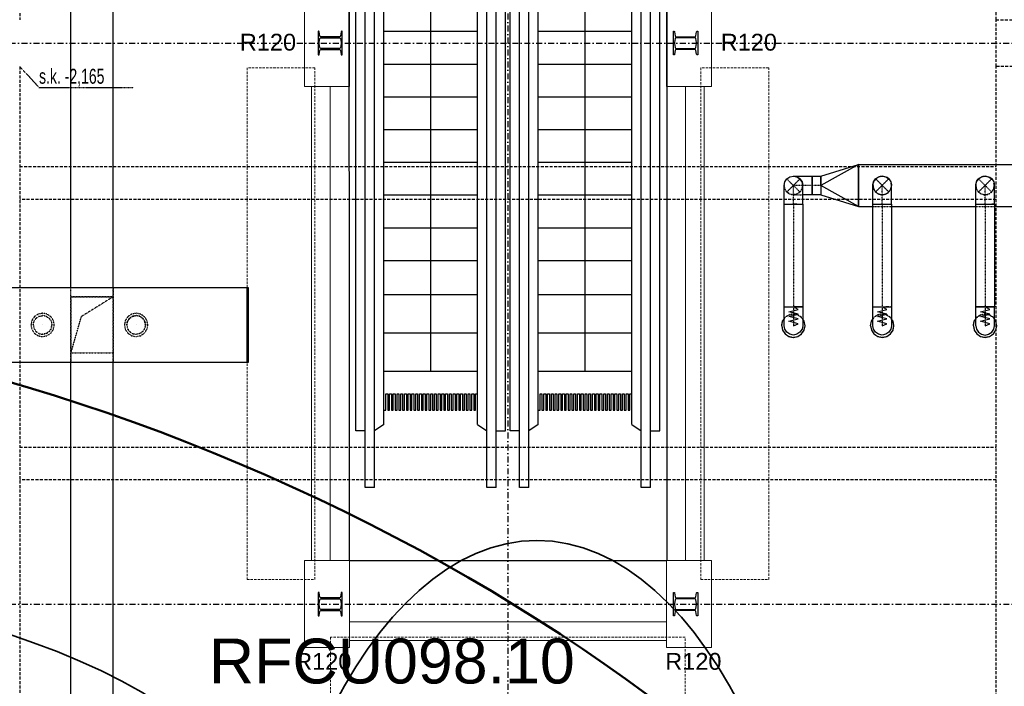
# Model space of a CAD drawing. Header units: centimetres. Extents: x -10729 to 144862, y -4437 to 43656.
# Tile 75 of 148: x 9938 to 10991, y 7912 to 8625. Entities that reach past the tile are written whole.
import ezdxf

# ---------------------------------------------------------------- set-up
doc = ezdxf.new("R2010")
doc.units = ezdxf.units.CM
doc.header["$LTSCALE"] = 0.1
for name, pattern in [('CADVENT_CENTERLINE', [9.9, 7.4, -1, 0.5, -1]), ('CADVENT_HIDDEN', [0.8, 0.25, -0.55]), ('Kondygnacja  -0_5$0$HIDDEN', [9.525, 6.35, -3.175]), ('Kondygnacja  -0_5$0$HIDDEN2', [4.7625, 3.175, -1.5875]), ('Osie rzutów$0$DASHDOT2', [12.7, 6.35, -3.175, 0, -3.175])]:
    doc.linetypes.add(name, pattern=pattern)
doc.layers.get('0').update_dxf_attribs({"color": 8})
for name, color, linetype, lineweight in [('AU Sieć LON', 1, 'Continuous', 50), ('AU Strefa obsługiwana', 90, 'Continuous', 35), ('Kondygnacja  -0_5$0$ARCH_WIDOK', 8, 'Continuous', 13)]:
    doc.layers.add(name, color=color, linetype=linetype, lineweight=lineweight)
for name, color, linetype in [('AU Szafki Klimakonwektorów', 183, 'Continuous'), ('bgde-nawiewCEN', 7, 'Continuous'), ('bgde-nawiewDETAILS', 1, 'Continuous'), ('bgde-nawiewEXP', 1, 'Continuous'), ('bgde-nawiewHIDDEN', 1, 'Continuous'), ('Kondygnacja  -0_5$0$ARCH_INFO_ODPORNOŚĆ OGNIOWA', 8, 'Continuous'), ('Kondygnacja  -0_5$0$ARCH_INFO_SCHODY_IST', 8, 'Continuous'), ('Kondygnacja  -0_5$0$ARCH_KONSTR_POWYŻEJ RZUTU', 8, 'Kondygnacja  -0_5$0$HIDDEN'), ('Kondygnacja  -0_5$0$ARCH_KONSTR_POWYŻEJ RZUTU_IST', 8, 'Kondygnacja  -0_5$0$HIDDEN2'), ('Kondygnacja  -0_5$0$ARCH_SCHODY_IST', 8, 'Continuous'), ('Kondygnacja  -0_5$0$ARCH_STAL_IST', 8, 'Continuous'), ('Kondygnacja  -0_5$0$ARCH_STROP', 8, 'Continuous'), ('Kondygnacja  -0_5$0$ARCH_WIDOK_INNE_IST', 8, 'Continuous'), ('Osie rzutów$0$ARCH_INFO_OSIE_IST', 8, 'Osie rzutów$0$DASHDOT2'), ('Osie rzutów$0$ARCH_INFO_OSIE_OPISY_IST', 8, 'Continuous')]:
    doc.layers.add(name, color=color, linetype=linetype)
doc.styles.add('Arial', font='ARIAL.TTF')
doc.styles.add('Kondygnacja  -0_5$0$Arial', font='ARIAL.TTF')
doc.styles.add('Kondygnacja  -0_5$0$BIKTS', font='bikromsw.shx', dxfattribs={"width": 0.8})

# ---------------------------------------------------------------- blocks, each defined once
blk = doc.blocks.new('Osie rzutów')
at = {"layer": 'Osie rzutów$0$ARCH_INFO_OSIE_IST', "ltscale": 10}
for p, q in [((10460, 12510), (10460, 4623.26)), ((4436.04, 8600), (15156.54, 8600)), ((4436.24, 8000), (15156.54, 8000))]:
    blk.add_line(p, q, dxfattribs=at)
blk = doc.blocks.new('Kondygnacja  -0_5$0$rqabhr')
blk.add_lwpolyline([(-14.6, -59.1), (33.5, -59.1), (33.5, 33.9), (-14.6, 33.9)], close=True)
blk = doc.blocks.new('Kondygnacja  -0_5$0$r4q')
blk.add_lwpolyline([(-14.6, 33.9), (33.5, 33.9), (33.5, -59.1), (-14.6, -59.1)], close=True)
blk = doc.blocks.new('Kondygnacja  -0_5$0$konstrukcja istniejąca -0.5')
at = {"layer": 'Kondygnacja  -0_5$0$ARCH_KONSTR_POWYŻEJ RZUTU_IST', "ltscale": 10}
for points in [[(9938, 9775), (9938, 8625)], [(10982, 8625), (10982, 9775)], [(11138, 8575), (10982, 8575), (10982, 8625), (11138, 8625), (11138, 8575)], [(9938, 8575), (9938, 7425)], [(10982, 7425), (10982, 8575)], [(9938, 8167.9), (10982, 8167.9)], [(10982, 8132.9), (9938, 8132.9)]]:
    blk.add_lwpolyline(points, dxfattribs=at)
at = {"layer": 'Kondygnacja  -0_5$0$ARCH_KONSTR_POWYŻEJ RZUTU_IST'}
blk.add_lwpolyline([(9938, 8575), (9958.7, 8552.5), (10059.8, 8552.5)], dxfattribs=at)
at = {"layer": 'Kondygnacja  -0_5$0$ARCH_KONSTR_POWYŻEJ RZUTU_IST', "ltscale": 10, "elevation": 0}
for points in [[(9938, 8467.9), (10982, 8467.9)], [(10982, 8432.9), (9938, 8432.9)]]:
    blk.add_lwpolyline(points, dxfattribs=at)
at = {"layer": 'Kondygnacja  -0_5$0$ARCH_KONSTR_POWYŻEJ RZUTU_IST', "style": 'Kondygnacja  -0_5$0$BIKTS', "width": 0.7}
blk.add_text('s.k. -2,165', height=16, dxfattribs=at).set_placement((9958.7, 8556.5))

msp = doc.modelspace()

# ---------------------------------------------------------------- linework, layer by layer
at = {"layer": 'AU Sieć LON', "color": 4, "lineweight": 50}
msp.add_ellipse((9941.574, 7546.233), major_axis=(1097.156, -482.228), ratio=0.53924576, dxfattribs=at)
at = {"layer": 'AU Strefa obsługiwana'}
for centre, major_axis, ratio in [((9570.947, 8913.572), (845.197, 0), 0.35891006), ((9510.16, 7724.72), (695.983, 0), 0.43585837)]:
    msp.add_ellipse(centre, major_axis=major_axis, ratio=ratio, dxfattribs=at)
at = {"layer": 'AU Strefa obsługiwana', "extrusion": (0, 0, -1)}
msp.add_ellipse((10491.156, 7387.929), major_axis=(0, 680.24), ratio=0.47608235, start_param=-1.57079633, end_param=4.71238898, dxfattribs=at)
at = {"layer": 'bgde-nawiewCEN', "linetype": 'CADVENT_CENTERLINE', "ltscale": 0.06}
for p, q in [((10785.301, 8447.803), (10765.301, 8447.803)), ((10765.301, 8427.803), (10765.301, 8447.803)), ((10794.801, 8447.803), (10785.301, 8447.803)), ((10860.301, 8427.809), (10860.301, 8447.809)), ((10970.301, 8427.809), (10970.301, 8447.809)), ((10765.301, 8427.803), (10765.301, 8317.811)), ((10860.301, 8427.803), (10860.301, 8317.811)), ((10970.301, 8427.803), (10970.301, 8317.811)), ((10765.301, 8317.811), (10765.301, 8315.942)), ((10860.301, 8317.811), (10860.301, 8315.942)), ((10970.301, 8317.811), (10970.301, 8315.942)), ((10765.301, 8315.942), (10765.301, 8310.831)), ((10765.301, 8310.831), (10765.301, 8308.051)), ((10765.301, 8308.051), (10765.301, 8305.699)), ((10860.301, 8315.942), (10860.301, 8310.831)), ((10860.301, 8310.831), (10860.301, 8308.051)), ((10860.301, 8308.051), (10860.301, 8305.699)), ((10970.301, 8315.942), (10970.301, 8310.831)), ((10970.301, 8310.831), (10970.301, 8308.051)), ((10970.301, 8308.051), (10970.301, 8305.699)), ((10765.301, 8305.699), (10765.301, 8303.737)), ((10765.301, 8303.737), (10765.301, 8302.131)), ((10765.301, 8302.131), (10765.301, 8300.846)), ((10765.301, 8300.846), (10765.301, 8299.844)), ((10765.301, 8299.844), (10765.301, 8299.091)), ((10765.301, 8299.091), (10765.301, 8298.552)), ((10765.301, 8298.552), (10765.301, 8298.191)), ((10765.301, 8298.191), (10765.301, 8297.971)), ((10765.301, 8297.971), (10765.301, 8297.859)), ((10765.301, 8297.859), (10765.301, 8297.811)), ((10860.301, 8305.699), (10860.301, 8303.737)), ((10860.301, 8303.737), (10860.301, 8302.131)), ((10860.301, 8302.131), (10860.301, 8300.846)), ((10860.301, 8300.846), (10860.301, 8299.844)), ((10860.301, 8299.844), (10860.301, 8299.091)), ((10860.301, 8299.091), (10860.301, 8298.552)), ((10860.301, 8298.552), (10860.301, 8298.191)), ((10860.301, 8298.191), (10860.301, 8297.971)), ((10860.301, 8297.971), (10860.301, 8297.859)), ((10860.301, 8297.859), (10860.301, 8297.811)), ((10970.301, 8305.699), (10970.301, 8303.737)), ((10970.301, 8303.737), (10970.301, 8302.131)), ((10970.301, 8302.131), (10970.301, 8300.846)), ((10970.301, 8300.846), (10970.301, 8299.844)), ((10970.301, 8299.844), (10970.301, 8299.091)), ((10970.301, 8299.091), (10970.301, 8298.552)), ((10970.301, 8298.552), (10970.301, 8298.191)), ((10970.301, 8298.191), (10970.301, 8297.971)), ((10970.301, 8297.971), (10970.301, 8297.859)), ((10970.301, 8297.859), (10970.301, 8297.811))]:
    msp.add_line(p, q, dxfattribs=at)
at = {"layer": 'bgde-nawiewDETAILS', "linetype": 'CADVENT_HIDDEN'}
for p, q in [((10758.23, 8440.732), (10772.372, 8454.874)), ((10758.23, 8454.874), (10772.372, 8440.732)), ((10853.23, 8440.738), (10867.372, 8454.88)), ((10853.23, 8454.88), (10867.372, 8440.738)), ((10963.23, 8440.738), (10977.372, 8454.88)), ((10963.23, 8454.88), (10977.372, 8440.738))]:
    msp.add_line(p, q, dxfattribs=at)
at = {"layer": 'bgde-nawiewDETAILS', "linetype": 'CADVENT_HIDDEN', "extrusion": (-1, 6.12323e-17, 0)}
for p in [(10037.802, 8328.594), (9992.802, 8268.594)]:
    msp.add_line(p, (10004.052, 8307.594), dxfattribs=at)
at = {"layer": 'bgde-nawiewEXP', "linetype": 'Continuous'}
for points in [[(9992.802, 8338.601), (9992.802, 8858.585)], [(10037.802, 8338.601), (10037.802, 8858.585)], [(10834.801, 8470.303), (11994.315, 8470.308)], [(10834.801, 8470.303), (10834.801, 8470.303)], [(10834.801, 8470.303), (10834.801, 8425.303), (10834.801, 8425.303), (10834.801, 8447.331)], [(10834.801, 8425.303), (10834.801, 8470.303)], [(10755.301, 8427.803), (10755.301, 8447.803), (10756.062, 8451.629), (10758.23, 8454.874), (10761.474, 8457.041), (10765.301, 8457.803), (10769.128, 8457.041)], [(10755.301, 8447.803), (10756.062, 8451.629), (10758.23, 8454.874), (10761.474, 8457.041), (10765.301, 8457.803), (10785.301, 8457.803), (10785.301, 8437.803), (10775.301, 8437.803)], [(10755.301, 8447.803), (10756.062, 8451.629), (10758.23, 8454.874), (10761.474, 8457.041), (10765.301, 8457.803), (10769.128, 8457.041)], [(10769.128, 8427.803), (10775.301, 8427.803), (10775.301, 8447.803), (10774.54, 8451.629), (10772.372, 8454.874), (10769.128, 8457.041), (10765.301, 8457.803)], [(10850.301, 8447.809), (10851.062, 8451.636), (10853.23, 8454.88), (10851.939, 8452.949)], [(10853.23, 8454.88), (10856.474, 8457.048), (10860.301, 8457.809), (10858.023, 8457.356)], [(10853.23, 8454.88), (10856.474, 8457.048), (10857.25, 8457.202)], [(10853.541, 8455.009), (10854.05, 8455.614), (10857.512, 8457.412), (10859.826, 8457.612)], [(10860.301, 8457.809), (10864.128, 8457.048), (10864.785, 8456.608)], [(10860.301, 8457.809), (10864.128, 8457.048), (10867.372, 8454.88), (10865.441, 8456.171)], [(10860.612, 8457.68), (10861.4, 8457.749), (10865.12, 8456.571), (10866.897, 8455.077)], [(10867.372, 8454.88), (10869.54, 8451.636), (10869.694, 8450.86)], [(10867.372, 8454.88), (10869.54, 8451.636), (10870.301, 8447.809)], [(10867.501, 8454.569), (10868.106, 8454.06), (10869.904, 8450.598), (10870.104, 8448.284)], [(10960.301, 8447.809), (10961.062, 8451.636), (10963.23, 8454.88), (10961.918, 8452.917)], [(10963.23, 8454.88), (10966.474, 8457.048), (10970.301, 8457.809), (10967.985, 8457.348)], [(10963.23, 8454.88), (10966.474, 8457.048), (10967.224, 8457.197)], [(10963.532, 8455.005), (10964.022, 8455.592), (10967.479, 8457.403), (10969.831, 8457.614)], [(10970.301, 8457.809), (10974.128, 8457.048), (10974.763, 8456.623)], [(10970.301, 8457.809), (10974.128, 8457.048), (10977.372, 8454.88), (10975.409, 8456.192)], [(10970.603, 8457.684), (10971.365, 8457.752), (10975.089, 8456.588), (10976.902, 8455.075)], [(10977.372, 8454.88), (10979.54, 8451.636), (10979.689, 8450.886)], [(10977.372, 8454.88), (10979.54, 8451.636), (10980.301, 8447.809), (10979.84, 8450.125)], [(10977.497, 8454.578), (10978.084, 8454.088), (10979.894, 8450.631), (10980.106, 8448.279)], [(10850.301, 8427.809), (10850.301, 8447.809), (10851.062, 8451.636), (10851.502, 8452.294)], [(10850.301, 8427.809), (10870.301, 8427.809), (10870.301, 8447.809), (10869.848, 8450.087)], [(10850.361, 8448.908), (10851.539, 8452.628), (10853.033, 8454.406)], [(10850.361, 8448.908), (10850.43, 8448.12)], [(10960.301, 8427.809), (10960.301, 8447.809), (10961.062, 8451.636), (10961.487, 8452.271)], [(10960.358, 8448.873), (10961.522, 8452.597), (10963.035, 8454.41)], [(10960.358, 8448.873), (10960.426, 8448.111)], [(10979.54, 8427.809), (10980.301, 8427.809), (10980.301, 8447.809)], [(10755.301, 8317.811), (10755.301, 8427.803), (10769.128, 8427.803)], [(10755.301, 8427.803), (10769.128, 8427.803)], [(10769.128, 8427.803), (10765.301, 8427.803)], [(10769.128, 8427.803), (10765.301, 8427.803)], [(10769.128, 8427.803), (10775.301, 8427.803), (10775.301, 8317.811), (10769.128, 8317.811)], [(10834.801, 8425.303), (10850.301, 8425.303)], [(10850.301, 8317.811), (10850.301, 8427.803), (10870.301, 8427.803), (10870.301, 8317.811), (10869.54, 8317.811)], [(10870.301, 8425.303), (10960.301, 8425.303)], [(10960.301, 8427.809), (10979.54, 8427.809)], [(10960.301, 8297.811), (10961.062, 8293.985), (10963.23, 8290.74), (10966.474, 8288.573), (10970.301, 8287.811), (10974.128, 8288.573), (10977.372, 8290.74), (10979.54, 8293.985), (10980.301, 8297.811), (10980.301, 8317.811), (10970.301, 8317.811), (10970.301, 8317.811), (10960.301, 8317.811), (10960.301, 8427.803), (10979.54, 8427.803)], [(10979.54, 8427.809), (10977.372, 8427.809)], [(10979.54, 8427.803), (10977.372, 8427.803)], [(10979.54, 8427.803), (10980.301, 8427.803), (10980.301, 8317.811), (10979.54, 8317.811)], [(10980.301, 8425.303), (11082.561, 8425.304)], [(8060.424, 8338.601), (10181.223, 8338.601), (10181.223, 8258.601), (8060.424, 8258.601)], [(10755.301, 8317.811), (10769.128, 8317.811)], [(10769.128, 8317.811), (10765.301, 8317.811)], [(10769.128, 8317.811), (10772.372, 8317.811)], [(10850.301, 8317.811), (10867.372, 8317.811)], [(10867.372, 8317.811), (10864.128, 8317.811)], [(10867.372, 8317.811), (10869.54, 8317.811), (10869.54, 8317.811), (10870.301, 8317.811)], [(10960.301, 8297.811), (10960.301, 8317.811), (10974.128, 8317.811), (10974.128, 8317.811), (10979.54, 8317.811)], [(10979.54, 8317.811), (10977.372, 8317.811)], [(10979.54, 8317.811), (10980.301, 8317.811)], [(10752.801, 8297.811), (10753.752, 8293.028), (10756.462, 8288.973), (10760.517, 8286.263), (10765.301, 8285.311), (10770.084, 8286.263), (10774.14, 8288.973), (10776.849, 8293.028), (10777.801, 8297.811), (10776.849, 8302.595), (10775.301, 8304.913)], [(10752.801, 8297.811), (10753.752, 8302.595), (10755.301, 8304.913)], [(10847.801, 8297.811), (10848.752, 8293.028), (10851.462, 8288.973), (10855.517, 8286.263), (10860.301, 8285.311), (10865.084, 8286.263), (10869.14, 8288.973), (10871.849, 8293.028), (10872.801, 8297.811), (10871.849, 8302.595), (10870.301, 8304.913)], [(10847.801, 8297.811), (10848.752, 8302.595), (10850.301, 8304.913)], [(10957.801, 8297.811), (10958.752, 8293.028), (10961.462, 8288.973), (10965.517, 8286.263), (10970.301, 8285.311), (10975.084, 8286.263), (10979.14, 8288.973), (10981.849, 8293.028), (10982.801, 8297.811), (10981.849, 8302.595), (10980.301, 8304.913)], [(10957.801, 8297.811), (10958.752, 8302.595), (10960.301, 8304.913)], [(9992.802, 7738.601), (9992.802, 8258.601)], [(10037.802, 7738.601), (10037.802, 8258.601)]]:
    msp.add_lwpolyline(points, dxfattribs=at)
for points in [[(10794.801, 8447.803), (10794.801, 8457.803), (10834.801, 8470.303)], [(10834.801, 8470.303), (10834.801, 8470.303)], [(10765.301, 8457.803), (10769.128, 8457.041), (10772.372, 8454.874), (10774.54, 8451.629), (10775.301, 8447.803), (10774.54, 8451.629), (10772.372, 8454.874), (10769.128, 8457.041)], [(10785.301, 8437.803), (10785.301, 8457.803), (10794.801, 8457.803), (10794.801, 8437.803)], [(10794.801, 8437.803), (10834.801, 8425.303), (10794.801, 8447.803), (10794.801, 8438.564)], [(10834.801, 8425.303), (10834.801, 8425.303)], [(10181.223, 8258.601), (10181.223, 8338.601), (10182.223, 8338.601), (10182.223, 8258.601)], [(10755.301, 8297.811), (10755.301, 8317.811), (10775.301, 8317.811), (10775.301, 8297.811), (10774.54, 8293.985), (10772.372, 8290.74), (10769.128, 8288.573), (10765.301, 8287.811), (10761.474, 8288.573), (10758.23, 8290.74), (10756.062, 8293.985)], [(10850.301, 8310.831), (10850.301, 8317.811), (10869.54, 8317.811), (10869.54, 8317.811), (10870.301, 8317.811), (10870.301, 8297.811), (10869.54, 8293.985), (10867.372, 8290.74), (10864.128, 8288.573), (10860.301, 8287.811), (10856.474, 8288.573), (10853.23, 8290.74), (10851.062, 8293.985), (10850.301, 8297.811), (10850.301, 8308.051)]]:
    msp.add_lwpolyline(points, close=True, dxfattribs=at)
at = {"layer": 'bgde-nawiewEXP'}
for points in [[(10765.301, 8297.811), (10770.301, 8299.941), (10760.301, 8302.477), (10770.301, 8304.999), (10760.301, 8307.528), (10770.301, 8310.081), (10760.301, 8312.617), (10770.301, 8315.163), (10765.301, 8317.811)], [(10860.301, 8297.811), (10865.301, 8299.941), (10855.301, 8302.477), (10865.301, 8304.999), (10855.301, 8307.528), (10865.301, 8310.081), (10855.301, 8312.617), (10865.301, 8315.163), (10860.301, 8317.811)], [(10970.301, 8297.811), (10975.301, 8299.941), (10965.301, 8302.477), (10975.301, 8304.999), (10965.301, 8307.528), (10975.301, 8310.081), (10965.301, 8312.617), (10975.301, 8315.163), (10970.301, 8317.811)]]:
    msp.add_lwpolyline(points, dxfattribs=at)
at = {"layer": 'bgde-nawiewHIDDEN', "linetype": 'CADVENT_HIDDEN'}
for points in [[(10834.801, 8470.303), (10834.801, 8447.331)], [(10853.033, 8454.406), (10853.541, 8455.009)], [(10857.25, 8457.202), (10858.023, 8457.356)], [(10859.826, 8457.612), (10860.612, 8457.68)], [(10864.785, 8456.608), (10865.441, 8456.171)], [(10866.897, 8455.077), (10867.501, 8454.569)], [(10963.035, 8454.41), (10963.532, 8455.005)], [(10967.224, 8457.197), (10967.985, 8457.348)], [(10969.831, 8457.614), (10970.603, 8457.684)], [(10974.763, 8456.623), (10975.409, 8456.192)], [(10976.902, 8455.075), (10977.497, 8454.578)], [(10850.301, 8447.809), (10851.062, 8443.982), (10853.23, 8440.738), (10856.474, 8438.57), (10860.301, 8437.809), (10864.128, 8438.57), (10867.372, 8440.738), (10869.54, 8443.982), (10870.301, 8447.809)], [(10850.43, 8448.12), (10850.698, 8445.02), (10852.496, 8441.558), (10855.482, 8439.047), (10859.202, 8437.87), (10863.09, 8438.206), (10866.552, 8440.004), (10869.063, 8442.99), (10870.24, 8446.71), (10870.104, 8448.284)], [(10851.502, 8452.294), (10851.939, 8452.949)], [(10869.694, 8450.86), (10869.848, 8450.087)], [(10960.301, 8447.809), (10961.062, 8443.982), (10963.23, 8440.738), (10966.474, 8438.57), (10970.301, 8437.809), (10974.128, 8438.57), (10977.372, 8440.738), (10979.54, 8443.982), (10980.301, 8447.809)], [(10960.426, 8448.111), (10960.707, 8444.987), (10962.518, 8441.53), (10965.513, 8439.03), (10969.237, 8437.866), (10973.123, 8438.216), (10976.58, 8440.026), (10979.08, 8443.021), (10980.244, 8446.745), (10980.106, 8448.279)], [(10961.487, 8452.271), (10961.918, 8452.917)], [(10979.689, 8450.886), (10979.84, 8450.125)], [(10765.301, 8437.803), (10775.301, 8437.803)], [(10850.301, 8425.303), (10870.301, 8425.303)], [(10960.301, 8425.303), (10980.301, 8425.303)], [(9992.802, 8328.594), (9992.802, 8338.601)], [(9992.802, 8328.594), (9992.802, 8268.594)], [(9992.802, 8268.594), (10037.802, 8268.594), (10037.802, 8328.594), (9992.802, 8328.594)], [(9992.802, 8268.594), (9992.802, 8328.594)], [(9992.802, 8268.594), (9992.802, 8328.594), (10037.802, 8328.594)], [(10037.802, 8328.594), (10037.802, 8338.601)], [(10037.802, 8338.601), (10037.802, 8328.594)], [(10037.802, 8328.594), (10037.802, 8268.594)], [(10037.802, 8268.594), (10037.802, 8328.594)], [(9952.52, 8298.594), (9953.281, 8302.421), (9955.449, 8305.665), (9958.693, 8307.833), (9962.52, 8308.594), (9966.347, 8307.833)], [(9952.52, 8298.594), (9953.281, 8302.421), (9955.449, 8305.665), (9958.693, 8307.833)], [(9958.693, 8307.833), (9955.449, 8305.665)], [(9958.693, 8307.833), (9962.52, 8308.594), (9966.347, 8307.833), (9969.591, 8305.665), (9971.759, 8302.421), (9972.52, 8298.594), (9971.759, 8294.767), (9969.591, 8291.523), (9966.347, 8289.355)], [(9966.347, 8307.833), (9962.52, 8308.594)], [(9966.347, 8307.833), (9969.591, 8305.665), (9971.759, 8302.421), (9972.52, 8298.594), (9971.759, 8294.767)], [(10055.449, 8305.665), (10058.693, 8307.833)], [(10058.693, 8307.833), (10055.449, 8305.665)], [(10058.693, 8307.833), (10062.52, 8308.594)], [(10062.52, 8308.594), (10058.693, 8307.833)], [(10062.52, 8308.594), (10066.347, 8307.833)], [(10066.347, 8307.833), (10062.52, 8308.594)], [(10066.347, 8307.833), (10069.591, 8305.665), (10071.759, 8302.421), (10072.52, 8298.594), (10071.759, 8294.767), (10069.591, 8291.523), (10066.347, 8289.355)], [(10752.801, 8297.811), (10753.752, 8293.028), (10756.462, 8288.973), (10760.517, 8286.263), (10765.301, 8285.311), (10770.084, 8286.263), (10774.14, 8288.973), (10776.849, 8293.028), (10777.801, 8297.811), (10776.849, 8302.595), (10774.14, 8306.65), (10770.084, 8309.36), (10765.301, 8310.311), (10760.517, 8309.36), (10756.462, 8306.65), (10755.301, 8304.913)], [(10752.801, 8297.811), (10753.752, 8302.595), (10756.462, 8306.65), (10760.517, 8309.36), (10765.301, 8310.311), (10770.084, 8309.36), (10774.14, 8306.65), (10775.301, 8304.913)], [(10847.801, 8297.811), (10848.752, 8293.028), (10851.462, 8288.973), (10855.517, 8286.263), (10860.301, 8285.311), (10865.084, 8286.263), (10869.14, 8288.973), (10871.849, 8293.028), (10872.801, 8297.811), (10871.849, 8302.595), (10869.14, 8306.65), (10865.084, 8309.36), (10860.301, 8310.311), (10855.517, 8309.36), (10851.462, 8306.65), (10850.301, 8304.913)], [(10847.801, 8297.811), (10848.752, 8302.595), (10851.462, 8306.65), (10855.517, 8309.36), (10860.301, 8310.311), (10865.084, 8309.36), (10869.14, 8306.65), (10870.301, 8304.913)], [(10957.801, 8297.811), (10958.752, 8293.028), (10961.462, 8288.973), (10965.517, 8286.263), (10970.301, 8285.311), (10975.084, 8286.263), (10979.14, 8288.973), (10981.849, 8293.028), (10982.801, 8297.811), (10981.849, 8302.595), (10979.14, 8306.65), (10975.084, 8309.36), (10970.301, 8310.311), (10965.517, 8309.36), (10961.462, 8306.65), (10960.301, 8304.913)], [(10957.801, 8297.811), (10958.752, 8302.595), (10961.462, 8306.65), (10965.517, 8309.36), (10970.301, 8310.311), (10975.084, 8309.36), (10979.14, 8306.65), (10980.301, 8304.913)], [(9952.52, 8298.594), (9953.281, 8294.767), (9955.449, 8291.523), (9958.693, 8289.355), (9962.52, 8288.594), (9966.347, 8289.355), (9969.591, 8291.523)], [(9952.52, 8298.594), (9953.281, 8294.767), (9955.449, 8291.523), (9958.693, 8289.355)], [(9971.759, 8294.767), (9972.52, 8298.594)], [(10052.52, 8298.594), (10053.281, 8302.421), (10055.449, 8305.665)], [(10052.52, 8298.594), (10053.281, 8294.767), (10055.449, 8291.523)], [(10055.449, 8305.665), (10053.281, 8302.421)], [(9958.693, 8289.355), (9955.449, 8291.523)], [(9958.693, 8289.355), (9962.52, 8288.594), (9966.347, 8289.355)], [(9966.347, 8289.355), (9962.52, 8288.594)], [(9966.347, 8289.355), (9969.591, 8291.523), (9971.759, 8294.767)], [(9971.759, 8294.767), (9969.591, 8291.523)], [(10055.449, 8291.523), (10053.281, 8294.767)], [(10055.449, 8291.523), (10058.693, 8289.355), (10062.52, 8288.594), (10066.347, 8289.355)], [(10066.347, 8289.355), (10062.52, 8288.594)], [(10066.347, 8289.355), (10069.591, 8291.523)], [(9992.802, 8258.601), (9992.802, 8268.594)], [(9992.802, 8268.594), (9992.802, 8258.601)], [(10037.802, 8258.601), (10037.802, 8268.594)], [(10037.802, 8268.594), (10037.802, 8258.601)]]:
    msp.add_lwpolyline(points, dxfattribs=at)
for points in [[(10755.301, 8447.803), (10756.062, 8443.976), (10758.23, 8440.732), (10761.474, 8438.564), (10765.301, 8437.803), (10769.128, 8438.564), (10772.372, 8440.732), (10774.54, 8443.976), (10775.301, 8447.803), (10774.54, 8443.976), (10772.372, 8440.732), (10769.128, 8438.564), (10765.301, 8437.803), (10761.474, 8438.564), (10758.23, 8440.732), (10756.062, 8443.976)], [(9950.02, 8298.594), (9950.972, 8293.811), (9953.681, 8289.755), (9957.737, 8287.046), (9962.52, 8286.094), (9967.304, 8287.046), (9971.359, 8289.755), (9974.069, 8293.811), (9975.02, 8298.594), (9974.069, 8303.378), (9971.359, 8307.433), (9967.304, 8310.143), (9962.52, 8311.094), (9957.737, 8310.143), (9953.681, 8307.433), (9950.972, 8303.378)], [(9950.02, 8298.594), (9950.972, 8293.811), (9953.681, 8289.755), (9957.737, 8287.046), (9962.52, 8286.094), (9967.304, 8287.046), (9971.359, 8289.755), (9974.069, 8293.811), (9975.02, 8298.594), (9974.069, 8303.378), (9971.359, 8307.433), (9967.304, 8310.143), (9962.52, 8311.094), (9957.737, 8310.143), (9953.681, 8307.433), (9950.972, 8303.378)], [(10050.02, 8298.594), (10050.972, 8293.811), (10053.681, 8289.755), (10057.737, 8287.046), (10062.52, 8286.094), (10067.304, 8287.046), (10071.359, 8289.755), (10074.069, 8293.811), (10075.02, 8298.594), (10074.069, 8303.378), (10071.359, 8307.433), (10067.304, 8310.143), (10062.52, 8311.094), (10057.737, 8310.143), (10053.681, 8307.433), (10050.972, 8303.378)], [(10050.02, 8298.594), (10050.972, 8293.811), (10053.681, 8289.755), (10057.737, 8287.046), (10062.52, 8286.094), (10067.304, 8287.046), (10071.359, 8289.755), (10074.069, 8293.811), (10075.02, 8298.594), (10074.069, 8303.378), (10071.359, 8307.433), (10067.304, 8310.143), (10062.52, 8311.094), (10057.737, 8310.143), (10053.681, 8307.433), (10050.972, 8303.378)], [(10052.52, 8298.594), (10053.281, 8294.767), (10055.449, 8291.523), (10058.693, 8289.355), (10062.52, 8288.594), (10066.347, 8289.355), (10069.591, 8291.523), (10071.759, 8294.767), (10072.52, 8298.594), (10071.759, 8302.421), (10069.591, 8305.665), (10066.347, 8307.833), (10062.52, 8308.594), (10058.693, 8307.833), (10055.449, 8305.665), (10053.281, 8302.421)]]:
    msp.add_lwpolyline(points, close=True, dxfattribs=at)
at = {"layer": 'bgde-nawiewHIDDEN'}
for points in [[(9962.52, 8298.594), (9962.52, 8298.594)], [(10062.52, 8298.594), (10062.52, 8298.594)]]:
    msp.add_lwpolyline(points, dxfattribs=at)
at = {"layer": 'Kondygnacja  -0_5$0$ARCH_INFO_SCHODY_IST'}
msp.add_lwpolyline([(10377.5, 8249.104), (10377.5, 9419.474), (10342.286, 9385.542)], dxfattribs=at)
at = {"layer": 'Kondygnacja  -0_5$0$ARCH_INFO_SCHODY_IST', "elevation": 0}
msp.add_lwpolyline([(10542.5, 8249.104), (10542.5, 9419.474), (10507.286, 9385.542)], dxfattribs=at)
at = {"layer": 'Kondygnacja  -0_5$0$ARCH_SCHODY_IST'}
for p, q in [((10297.5, 8185.498), (10297.5, 9162.952)), ((10307.5, 8124.741), (10307.5, 9160.556)), ((10462.5, 8185.498), (10462.5, 9162.952)), ((10472.5, 8124.741), (10472.5, 9160.556)), ((10317.5, 8124.741), (10317.5, 9158.16)), ((10327.5, 8192.243), (10327.5, 9155.764)), ((10482.5, 8124.741), (10482.5, 9158.16)), ((10492.5, 8192.243), (10492.5, 9155.764)), ((10427.5, 8192.243), (10427.5, 9131.806)), ((10437.5, 8124.741), (10437.5, 9129.41)), ((10592.5, 8192.243), (10592.5, 9131.806)), ((10602.5, 8124.741), (10602.5, 9129.41)), ((10447.5, 8124.741), (10447.5, 9127.014)), ((10457.5, 8185.498), (10457.5, 9124.619)), ((10612.5, 8124.741), (10612.5, 9127.014)), ((10622.5, 8185.498), (10622.5, 9124.619)), ((10327.5, 8612.59), (10427.5, 8612.59)), ((10492.5, 8612.59), (10592.5, 8612.59)), ((10327.5, 8577.593), (10427.5, 8577.593)), ((10492.5, 8577.593), (10592.5, 8577.593)), ((10327.5, 8542.59), (10427.5, 8542.59)), ((10492.5, 8542.59), (10592.5, 8542.59)), ((10327.5, 8507.59), (10427.5, 8507.59)), ((10492.5, 8507.59), (10592.5, 8507.59)), ((10327.5, 8472.593), (10427.5, 8472.593)), ((10492.5, 8472.593), (10592.5, 8472.593)), ((10327.5, 8437.593), (10427.5, 8437.593)), ((10492.5, 8437.593), (10592.5, 8437.593)), ((10327.5, 8402.59), (10427.5, 8402.59)), ((10492.5, 8402.59), (10592.5, 8402.59)), ((10327.5, 8367.593), (10427.5, 8367.593)), ((10492.5, 8367.593), (10592.5, 8367.593)), ((10327.5, 8331.281), (10427.5, 8331.281)), ((10492.5, 8331.281), (10592.5, 8331.281)), ((10327.5, 8290.186), (10427.5, 8290.186)), ((10492.5, 8290.186), (10592.5, 8290.186)), ((10327.5, 8249.104), (10427.5, 8249.104)), ((10492.5, 8249.104), (10592.5, 8249.104)), ((10327.5, 8192.243), (10317.5, 8185.498)), ((10427.5, 8192.243), (10437.5, 8185.498)), ((10492.5, 8192.243), (10482.5, 8185.498)), ((10592.5, 8192.243), (10602.5, 8185.498)), ((10307.5, 8185.498), (10297.5, 8185.498)), ((10447.5, 8185.498), (10457.5, 8185.498)), ((10472.5, 8185.498), (10462.5, 8185.498)), ((10612.5, 8185.498), (10622.5, 8185.498)), ((10317.5, 8124.741), (10307.5, 8124.741)), ((10447.5, 8124.741), (10437.5, 8124.741)), ((10482.5, 8124.741), (10472.5, 8124.741)), ((10612.5, 8124.741), (10602.5, 8124.741))]:
    msp.add_line(p, q, dxfattribs=at)
at = {"layer": 'Kondygnacja  -0_5$0$ARCH_STAL_IST'}
for points in [[(10283, 8600), (10283, 8612.567), (10282.356, 8612.567, 0.37403582), (10281.691, 8611.988), (10281.102, 8607.788, -0.37403582), (10280.008, 8606.836), (10259.992, 8606.836, -0.37403582), (10258.898, 8607.788), (10258.309, 8611.988, 0.37403582), (10257.644, 8612.567), (10257, 8612.567), (10257, 8600), (10257.644, 8600, 0.37403582), (10258.309, 8600.579), (10258.898, 8604.779, -0.37403582), (10259.992, 8605.731), (10280.008, 8605.731, -0.37403582), (10281.102, 8604.779), (10281.691, 8600.579, 0.37403582), (10282.356, 8600)], [(10637, 8600), (10637, 8612.567), (10637.644, 8612.567, -0.37403582), (10638.309, 8611.988), (10638.898, 8607.788, 0.37403582), (10639.992, 8606.836), (10660.008, 8606.836, 0.37403582), (10661.102, 8607.788), (10661.691, 8611.988, -0.37403582), (10662.356, 8612.567), (10663, 8612.567), (10663, 8600), (10662.356, 8600, -0.37403582), (10661.691, 8600.579), (10661.102, 8604.779, 0.37403582), (10660.008, 8605.731), (10639.992, 8605.731, 0.37403582), (10638.898, 8604.779), (10638.309, 8600.579, -0.37403582), (10637.644, 8600)], [(10283, 8587.433), (10283, 8600), (10282.356, 8600, 0.37403582), (10281.691, 8599.421), (10281.102, 8595.221, -0.37403582), (10280.008, 8594.269), (10259.992, 8594.269, -0.37403582), (10258.898, 8595.221), (10258.309, 8599.421, 0.37403582), (10257.644, 8600), (10257, 8600), (10257, 8587.433), (10257.644, 8587.433, 0.37403582), (10258.309, 8588.012), (10258.898, 8592.212, -0.37403582), (10259.992, 8593.164), (10280.008, 8593.164, -0.37403582), (10281.102, 8592.212), (10281.691, 8588.012, 0.37403582), (10282.356, 8587.433)], [(10637, 8587.433), (10637, 8600), (10637.644, 8600, -0.37403582), (10638.309, 8599.421), (10638.898, 8595.221, 0.37403582), (10639.992, 8594.269), (10660.008, 8594.269, 0.37403582), (10661.102, 8595.221), (10661.691, 8599.421, -0.37403582), (10662.356, 8600), (10663, 8600), (10663, 8587.433), (10662.356, 8587.433, -0.37403582), (10661.691, 8588.012), (10661.102, 8592.212, 0.37403582), (10660.008, 8593.164), (10639.992, 8593.164, 0.37403582), (10638.898, 8592.212), (10638.309, 8588.012, -0.37403582), (10637.644, 8587.433)], [(10283, 8000), (10283, 8012.567), (10282.356, 8012.567, 0.37403582), (10281.691, 8011.988), (10281.102, 8007.788, -0.37403582), (10280.008, 8006.836), (10259.992, 8006.836, -0.37403582), (10258.898, 8007.788), (10258.309, 8011.988, 0.37403582), (10257.644, 8012.567), (10257, 8012.567), (10257, 8000), (10257.644, 8000, 0.37403582), (10258.309, 8000.579), (10258.898, 8004.779, -0.37403582), (10259.992, 8005.731), (10280.008, 8005.731, -0.37403582), (10281.102, 8004.779), (10281.691, 8000.579, 0.37403582), (10282.356, 8000)], [(10637, 8000), (10637, 8012.567), (10637.644, 8012.567, -0.37403582), (10638.309, 8011.988), (10638.898, 8007.788, 0.37403582), (10639.992, 8006.836), (10660.008, 8006.836, 0.37403582), (10661.102, 8007.788), (10661.691, 8011.988, -0.37403582), (10662.356, 8012.567), (10663, 8012.567), (10663, 8000), (10662.356, 8000, -0.37403582), (10661.691, 8000.579), (10661.102, 8004.779, 0.37403582), (10660.008, 8005.731), (10639.992, 8005.731, 0.37403582), (10638.898, 8004.779), (10638.309, 8000.579, -0.37403582), (10637.644, 8000)], [(10283, 7987.433), (10283, 8000), (10282.356, 8000, 0.37403582), (10281.691, 7999.421), (10281.102, 7995.221, -0.37403582), (10280.008, 7994.269), (10259.992, 7994.269, -0.37403582), (10258.898, 7995.221), (10258.309, 7999.421, 0.37403582), (10257.644, 8000), (10257, 8000), (10257, 7987.433), (10257.644, 7987.433, 0.37403582), (10258.309, 7988.012), (10258.898, 7992.212, -0.37403582), (10259.992, 7993.164), (10280.008, 7993.164, -0.37403582), (10281.102, 7992.212), (10281.691, 7988.012, 0.37403582), (10282.356, 7987.433)], [(10637, 7987.433), (10637, 8000), (10637.644, 8000, -0.37403582), (10638.309, 7999.421), (10638.898, 7995.221, 0.37403582), (10639.992, 7994.269), (10660.008, 7994.269, 0.37403582), (10661.102, 7995.221), (10661.691, 7999.421, -0.37403582), (10662.356, 8000), (10663, 8000), (10663, 7987.433), (10662.356, 7987.433, -0.37403582), (10661.691, 7988.012), (10661.102, 7992.212, 0.37403582), (10660.008, 7993.164), (10639.992, 7993.164, 0.37403582), (10638.898, 7992.212), (10638.309, 7988.012, -0.37403582), (10637.644, 7987.433)]]:
    msp.add_lwpolyline(points, format="xyb", close=True, dxfattribs=at)
at = {"layer": 'Kondygnacja  -0_5$0$ARCH_STROP'}
msp.add_lwpolyline([(10290, 9712.5), (10630, 9712.5), (10630, 8046.5), (10290.5, 8046.5)], close=True, dxfattribs=at)
at = {"layer": 'Kondygnacja  -0_5$0$ARCH_WIDOK', "linetype": 'Kondygnacja  -0_5$0$HIDDEN', "ltscale": 4}
for points in [[(10181.076, 8026.5), (10253.65, 8026.5), (10253.65, 8573.5), (10181.076, 8573.5)], [(10666.35, 8026.5), (10738.924, 8026.5), (10738.924, 8573.5), (10666.35, 8573.5)], [(10270.5, 7892.176), (10649.5, 7892.176), (10649.5, 7964.75), (10270.5, 7964.75)]]:
    msp.add_lwpolyline(points, close=True, dxfattribs=at)
at = {"layer": 'Kondygnacja  -0_5$0$ARCH_WIDOK'}
for points in [[(10250.052, 8553.5), (10250.052, 8046.5)], [(10270.052, 8553.5), (10270.052, 8046.5)], [(10649.948, 8046.5), (10649.948, 8553.5)], [(10669.948, 8046.5), (10669.948, 8553.5)], [(10290.5, 7981.2), (10629.5, 7981.2)], [(10290.5, 7961.2), (10629.5, 7961.2)]]:
    msp.add_lwpolyline(points, dxfattribs=at)
at = {"layer": 'Kondygnacja  -0_5$0$ARCH_WIDOK_INNE_IST'}
for points in [[(10327.5, 8207.453), (10329.5, 8207.453), (10329.5, 8224.834), (10331.5, 8224.834), (10331.5, 8207.453), (10333.5, 8207.453), (10333.5, 8224.834), (10335.5, 8224.834), (10335.5, 8207.453), (10337.5, 8207.453), (10337.5, 8224.834), (10339.5, 8224.834), (10339.5, 8207.453), (10341.5, 8207.453), (10341.5, 8224.834), (10343.5, 8224.834), (10343.5, 8207.453), (10345.5, 8207.453), (10345.5, 8224.834), (10347.5, 8224.834), (10347.5, 8207.453), (10349.5, 8207.453), (10349.5, 8224.834), (10351.5, 8224.834), (10351.5, 8207.453), (10353.5, 8207.453), (10353.5, 8224.834), (10355.5, 8224.834), (10355.5, 8207.453), (10357.5, 8207.453), (10357.5, 8224.834), (10359.5, 8224.834), (10359.5, 8207.453), (10361.5, 8207.453), (10361.5, 8224.834), (10363.5, 8224.834), (10363.5, 8207.453), (10365.5, 8207.453), (10365.5, 8224.834), (10367.5, 8224.834), (10367.5, 8207.453), (10369.5, 8207.453), (10369.5, 8224.834), (10371.5, 8224.834), (10371.5, 8207.453), (10373.5, 8207.453), (10373.5, 8224.834), (10375.5, 8224.834), (10375.5, 8207.453), (10377.5, 8207.453), (10377.5, 8224.834), (10379.5, 8224.834), (10379.5, 8207.453), (10381.5, 8207.453), (10381.5, 8224.834), (10383.5, 8224.834), (10383.5, 8207.453), (10385.5, 8207.453), (10385.5, 8224.834), (10387.5, 8224.834), (10387.5, 8207.453), (10389.5, 8207.453), (10389.5, 8224.834), (10391.5, 8224.834), (10391.5, 8207.453), (10393.5, 8207.453), (10393.5, 8224.834), (10395.5, 8224.834), (10395.5, 8207.453), (10397.5, 8207.453), (10397.5, 8224.834), (10399.5, 8224.834), (10399.5, 8207.453), (10401.5, 8207.453), (10401.5, 8224.834), (10403.5, 8224.834), (10403.5, 8207.453), (10405.5, 8207.453), (10405.5, 8224.834), (10407.5, 8224.834), (10407.5, 8207.453), (10409.5, 8207.453), (10409.5, 8224.834), (10411.5, 8224.834), (10411.5, 8207.453), (10413.5, 8207.453), (10413.5, 8224.834), (10415.5, 8224.834), (10415.5, 8207.453), (10417.5, 8207.453), (10417.5, 8224.834), (10419.5, 8224.834), (10419.5, 8207.453), (10421.5, 8207.453), (10421.5, 8224.834), (10423.5, 8224.834), (10423.5, 8207.453), (10425.5, 8207.453), (10425.5, 8224.834), (10427.5, 8224.834)], [(10492.5, 8207.453), (10494.5, 8207.453), (10494.5, 8224.834), (10496.5, 8224.834), (10496.5, 8207.453), (10498.5, 8207.453), (10498.5, 8224.834), (10500.5, 8224.834), (10500.5, 8207.453), (10502.5, 8207.453), (10502.5, 8224.834), (10504.5, 8224.834), (10504.5, 8207.453), (10506.5, 8207.453), (10506.5, 8224.834), (10508.5, 8224.834), (10508.5, 8207.453), (10510.5, 8207.453), (10510.5, 8224.834), (10512.5, 8224.834), (10512.5, 8207.453), (10514.5, 8207.453), (10514.5, 8224.834), (10516.5, 8224.834), (10516.5, 8207.453), (10518.5, 8207.453), (10518.5, 8224.834), (10520.5, 8224.834), (10520.5, 8207.453), (10522.5, 8207.453), (10522.5, 8224.834), (10524.5, 8224.834), (10524.5, 8207.453), (10526.5, 8207.453), (10526.5, 8224.834), (10528.5, 8224.834), (10528.5, 8207.453), (10530.5, 8207.453), (10530.5, 8224.834), (10532.5, 8224.834), (10532.5, 8207.453), (10534.5, 8207.453), (10534.5, 8224.834), (10536.5, 8224.834), (10536.5, 8207.453), (10538.5, 8207.453), (10538.5, 8224.834), (10540.5, 8224.834), (10540.5, 8207.453), (10542.5, 8207.453), (10542.5, 8224.834), (10544.5, 8224.834), (10544.5, 8207.453), (10546.5, 8207.453), (10546.5, 8224.834), (10548.5, 8224.834), (10548.5, 8207.453), (10550.5, 8207.453), (10550.5, 8224.834), (10552.5, 8224.834), (10552.5, 8207.453), (10554.5, 8207.453), (10554.5, 8224.834), (10556.5, 8224.834), (10556.5, 8207.453), (10558.5, 8207.453), (10558.5, 8224.834), (10560.5, 8224.834), (10560.5, 8207.453), (10562.5, 8207.453), (10562.5, 8224.834), (10564.5, 8224.834), (10564.5, 8207.453), (10566.5, 8207.453), (10566.5, 8224.834), (10568.5, 8224.834), (10568.5, 8207.453), (10570.5, 8207.453), (10570.5, 8224.834), (10572.5, 8224.834), (10572.5, 8207.453), (10574.5, 8207.453), (10574.5, 8224.834), (10576.5, 8224.834), (10576.5, 8207.453), (10578.5, 8207.453), (10578.5, 8224.834), (10580.5, 8224.834), (10580.5, 8207.453), (10582.5, 8207.453), (10582.5, 8224.834), (10584.5, 8224.834), (10584.5, 8207.453), (10586.5, 8207.453), (10586.5, 8224.834), (10588.5, 8224.834), (10588.5, 8207.453), (10590.5, 8207.453), (10590.5, 8224.834), (10592.5, 8224.834)]]:
    msp.add_lwpolyline(points, dxfattribs=at)

# ---------------------------------------------------------------- block references
at = {"layer": 'Kondygnacja  -0_5$0$ARCH_KONSTR_POWYŻEJ RZUTU'}
msp.add_blockref('Kondygnacja  -0_5$0$konstrukcja istniejąca -0.5', (0, 0), dxfattribs=at)
at = {"layer": 'Kondygnacja  -0_5$0$ARCH_WIDOK', "xscale": -1, "rotation": 180}
for name, p in [('Kondygnacja  -0_5$0$rqabhr', (10257, 8587.433)), ('Kondygnacja  -0_5$0$r4q', (10257, 7987.433))]:
    msp.add_blockref(name, p, dxfattribs=at)
at = {"layer": 'Kondygnacja  -0_5$0$ARCH_WIDOK', "rotation": 180}
for name, p in [('Kondygnacja  -0_5$0$rqabhr', (10663, 8587.433)), ('Kondygnacja  -0_5$0$r4q', (10663, 7987.433))]:
    msp.add_blockref(name, p, dxfattribs=at)
at = {"layer": 'Osie rzutów$0$ARCH_INFO_OSIE_OPISY_IST'}
msp.add_blockref('Osie rzutów', (0, 0), dxfattribs=at)

# ---------------------------------------------------------------- texts
at = {"layer": 'AU Szafki Klimakonwektorów', "insert": (10140.284, 7963.188), "char_height": 48, "width": 1074.22285, "attachment_point": 1, "style": 'Arial'}
msp.add_mtext('RFCU098.10', dxfattribs=at)
at = {"layer": 'Kondygnacja  -0_5$0$ARCH_INFO_ODPORNOŚĆ OGNIOWA', "char_height": 18, "width": 53.33252, "attachment_point": 5, "style": 'Kondygnacja  -0_5$0$Arial'}
for insert in [(10203.466, 8615.802), (10717.683, 8615.802), (10262.632, 7953.714), (10658.363, 7953.714)]:
    msp.add_mtext('\\PR120', dxfattribs=dict(at, insert=insert))

doc.saveas('drawing.dxf')
